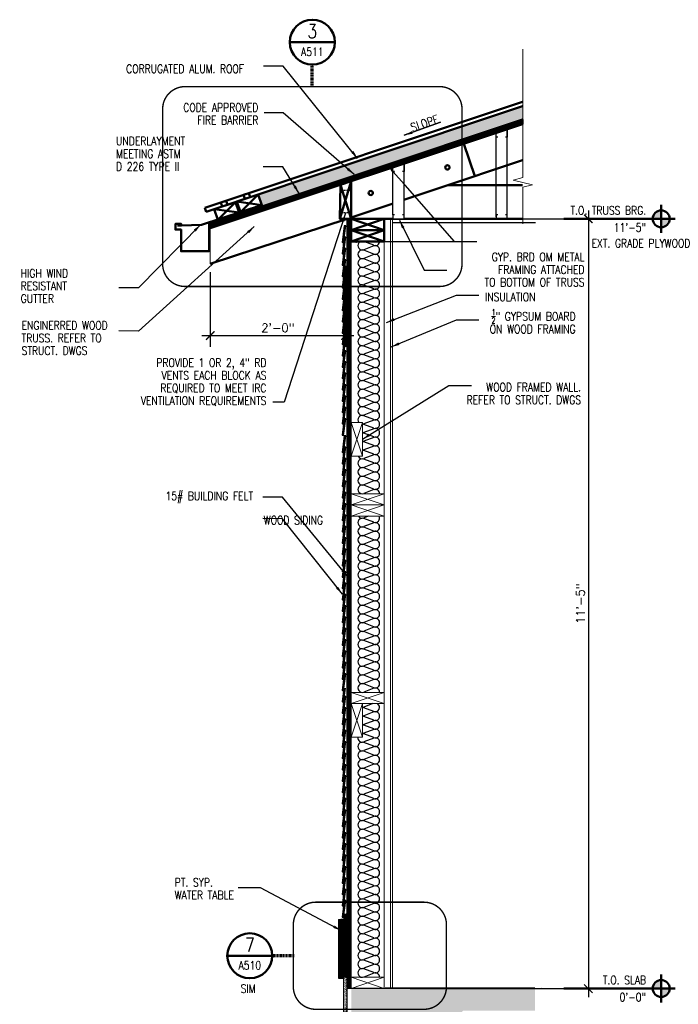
# Model space of a CAD drawing. Header units: inches. Extents: x -3803 to 30720, y -3756 to 4522.
# Tile 47 of 52: x 29693 to 29810, y 3643 to 3819. Entities that reach past the tile are written whole.
import ezdxf
from ezdxf.enums import TextEntityAlignment as Align

# ---------------------------------------------------------------- set-up
doc = ezdxf.new("R2010")
doc.units = ezdxf.units.IN
doc.header["$LTSCALE"] = 0.011
doc.header["$MEASUREMENT"] = 0
doc.header["$PDMODE"] = 1
doc.linetypes.add('HIDDEN2', pattern=[0.1875, 0.125, -0.0625])
doc.layers.get('0').update_dxf_attribs({"linetype": 'CONTINUOUS'})
doc.layers.get('Defpoints').update_dxf_attribs({"linetype": 'CONTINUOUS'})
for name, color, linetype in [('A-elev-8', 8, 'CONTINUOUS'), ('Fasteners', 9, 'CONTINUOUS'), ('Flashing', 5, 'CONTINUOUS'), ('Hatch', 254, 'CONTINUOUS')]:
    doc.layers.add(name, color=color, linetype=linetype)
for name, color, linetype, lineweight in [('A-STAIRS', 3, 'CONTINUOUS', 0), ('DIM', 4, 'CONTINUOUS', 13), ('G-DIM', 9, 'CONTINUOUS', 18), ('G-HATCH', 8, 'CONTINUOUS', 25), ('G-NOTE', 134, 'CONTINUOUS', 18), ('G-PEN0', 174, 'CONTINUOUS', 13), ('G-PEN1', 214, 'CONTINUOUS', 18), ('G-PEN2', 8, 'CONTINUOUS', 25), ('G-PEN3', 2, 'CONTINUOUS', 35), ('G-PEN4', 4, 'CONTINUOUS', 50), ('G-PEN5', 3, 'CONTINUOUS', 70), ('G-REF', 144, 'CONTINUOUS', 50), ('Panels', 6, 'CONTINUOUS', 50)]:
    doc.layers.add(name, color=color, linetype=linetype, lineweight=lineweight)
doc.styles.add('ROMANS', font='romans.shx')
doc.styles.add('ROMANS_SML_012', font='ROMANS.shx', dxfattribs={"width": 0.8, "height": 1.125})
doc.dimstyles.new('DIM_016', dxfattribs={"dimscale": 16, "dimtxt": 0.09375, "dimasz": 0.09375, "dimexe": 0.125, "dimexo": 0.09375, "dimgap": 0.03125, "dimtad": 1, "dimdec": 6, "dimrnd": 0.25, "dimzin": 15, "dimdsep": 46, "dimlunit": 4, "dimtxsty": 'ROMANS', "dimblk1": 'ARCHTICK', "dimblk2": 'ARCHTICK', "dimsah": 1, "dimcen": 0.0625, "dimdle": 0.09375, "dimclrd": 256, "dimclre": 256, "dimclrt": 134, "dimadec": 0, "dimazin": 0, "dimtfac": 1, "dimtdec": 6, "dimtix": 1, "dimtmove": 1, "dimatfit": 3, "dimfxl": 1, "dimtvp": 1.2, "dimfrac": 2, "dimtolj": 1, "dimtzin": 15, "dimarcsym": 0})

# ---------------------------------------------------------------- blocks, each defined once
blk = doc.blocks.new('WOOD ROOF SECTION CUT 1')
at = {"layer": 'A-STAIRS', "ltscale": 10, "true_color": 0xc7c8ca}
h = blk.add_hatch(dxfattribs=at)
h.set_pattern_fill('ANSI31', color=9)
h.set_pattern_definition([(45, (-29769.1231, -3788.30889), (-0.08838834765, 0.08838834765), [])])
h.paths.add_polyline_path([(27.59, 16.87), (27.59, 17.67), (-28.03, -0.87), (-28.02, -1.66)])
at = {"layer": 'Hatch', "ltscale": 10, "true_color": 0xc7c8ca}
h = blk.add_hatch(dxfattribs=at)
h.set_pattern_fill('AR-SAND', color=9, scale=0.5)
h.paths.add_polyline_path([(-19.49, 4.35), (27.59, 20.04), (27.59, 17.88), (-18.85, 2.45)])
at = {"color": 3, "ltscale": 10}
for p, q in [((-28.03, -0.87), (27.59, 17.67)), ((-2.63, 6.8), (27.59, 16.87))]:
    blk.add_line(p, q, dxfattribs=at)
at = {"layer": 'DIM', "ltscale": 10}
blk.add_line((-28.03, -8), (-28.03, -1.66), dxfattribs=at)
at = {"layer": 'Fasteners', "const_width": 0.04}
for points in [[(-33.3, -0.77), (-33.48, -0.77), (-33.66, -0.77)], [(-33.3, -1.27), (-33.66, -1.27)], [(-33.48, -1.27), (-33.48, -0.77)]]:
    blk.add_lwpolyline(points, dxfattribs=at)
at = {"layer": 'G-PEN3', "const_width": 0.0239}
for points in [[(-22.11, 1.31), (27.59, 17.88)], [(-28.21, -0.82), (-0.04, 8.58)]]:
    blk.add_lwpolyline(points, dxfattribs=at)
at = {"layer": 'G-PEN4', "ltscale": 10}
for p, q in [((19.07, 7.6), (17.14, 13.39)), ((-2.95, 0.27), (27.59, 10.47)), ((-2.95, 6.7), (-4.95, 0.03)), ((-2.95, 0.03), (-4.84, 6.07)), ((27.59, 6.03), (14.31, 6.03)), ((-19.49, 4.35), (-22.65, 1.18)), ((-23.52, 3), (-26.68, -0.16)), ((-23.28, 3.08), (-18.85, 2.45)), ((-28.03, -8), (-3.64, 0.03)), ((-27.31, 1.74), (-22.89, 1.12)), ((2.95, 0), (-2.95, -2)), ((-2.95, 0), (2.95, -2)), ((2.95, 0.03), (27.59, 0.03)), ((2.95, -2), (-2.95, -4)), ((-2.95, -2), (2.95, -4))]:
    blk.add_line(p, q, dxfattribs=at)
for points in [[(27.59, 16.87), (27.59, 17.67), (-28.03, -0.87), (-28.02, -1.66), (27.59, 16.87)], [(-23.28, 3.08), (-19.49, 4.35), (-18.85, 2.45)]]:
    blk.add_lwpolyline(points, dxfattribs=at)
at = {"layer": 'G-PEN4', "ltscale": 10, "flags": 128}
blk.add_lwpolyline([(-2.95, 0.03), (-2.95, 6.7), (-4.85, 6.06), (-4.95, 0.03)], close=True, dxfattribs=at)
at = {"layer": 'G-PEN4', "ltscale": 10}
for points in [[(-23.28, 3.08), (-19.49, 4.35), (-18.85, 2.45), (-22.65, 1.18)], [(-22.1, 4.27), (-21.15, 4.58), (-20.91, 3.87), (-21.86, 3.56)], [(-27.31, 1.74), (-23.52, 3), (-22.89, 1.1), (-26.68, -0.16)], [(-26.13, 2.92), (-25.18, 3.24), (-24.94, 2.53), (-25.89, 2.21)], [(-2.95, 0), (2.95, 0), (2.95, -2), (-2.95, -2)], [(-2.95, -2), (2.95, -2), (2.95, -4), (-2.95, -4)]]:
    blk.add_lwpolyline(points, close=True, dxfattribs=at)
for centre in [(14.2, 9.16), (0.55, 4.61)]:
    blk.add_circle(centre, 0.375, dxfattribs=at)
at = {"layer": 'Panels'}
for p, q in [((27.59, 20.83), (-28.97, 1.97)), ((27.59, 20.04), (-28.74, 1.26)), ((-28.74, 1.26), (-28.97, 1.97))]:
    blk.add_line(p, q, dxfattribs=at)
for points in [[(-18.92, 2.44), (-29.56, -1.08), (-33.14, -1.16), (-33.85, -1.16)], [(-33.21, -1.9), (-33.21, -5.75), (-28.21, -5.75), (-28.21, -0.82), (-28.21, -0.82)]]:
    blk.add_lwpolyline(points, dxfattribs=at)
blk.add_lwpolyline([(-33.83, -1.02), (-33.21, -1.02, 0.86034), (-33.21, -0.9), (-34.21, -0.9), (-34.21, -1.9), (-33.21, -1.9), (-33.21, -2.71)], format="xyb", dxfattribs=at)
blk = doc.blocks.new('2_12_ins')
for p, q in [((-0.68, 2.53), (-1.82, 2.97)), ((-0.68, 2.47), (-1.82, 2.03)), ((-0.68, 1.53), (-1.82, 1.97)), ((-0.68, 1.53), (-1.82, 1.97)), ((-0.68, 1.47), (-1.82, 1.03)), ((-0.68, 1.47), (-1.82, 1.03)), ((-0.68, 0.53), (-1.82, 0.97)), ((-0.68, 0.47), (-1.82, 0.03))]:
    blk.add_line(p, q)
for centre, start, end in [((-2, 2.5), 69.2039, 290.7961), ((-0.5, 3), 249.2039, 359.9933), ((-0.5, 2), 250.4045, 110.7961), ((-2, 1.5), 69.2039, 290.7961), ((-2, 1.5), 69.2039, 290.7961), ((-0.5, 1), 249.2039, 109.5955), ((-2, 0.5), 69.2039, 290.7961), ((-0.5, 0), 0.0067, 110.7961)]:
    blk.add_arc(centre, 0.5, start, end)
blk = doc.blocks.new('BEUILDING SECTIONS 1-3')
at = {"layer": 'A-STAIRS', "ltscale": 10, "true_color": 0xc7c8ca}
h = blk.add_hatch(dxfattribs=at)
h.set_pattern_fill('ANSI31', color=9)
h.set_pattern_definition([(45, (-29616.1129, -3646.33529), (-0.08838834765, 0.08838834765), [])])
h.paths.add_polyline_path([(135.21, -0.03), (135.96, -0.03), (135.96, 137.03), (135.21, 137.03)])
at = {"layer": 'G-PEN0', "true_color": 0xc7c8ca}
blk.add_hatch(color=9, dxfattribs=at).paths.add_polyline_path([(168.67, 0), (168.67, -4), (155.87, -4), (147.99, -12), (135.99, -12), (135.99, 0)])
at = {"layer": 'Hatch', "ltscale": 10, "true_color": 0xc7c8ca}
h = blk.add_hatch(dxfattribs=at)
h.set_pattern_fill('ANSI31', color=9)
h.set_pattern_definition([(45, (-29723.80478, -3644.58529), (-0.08838834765, 0.08838834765), [])])
edge = h.paths.add_edge_path()
edge.add_line((134.59, 1.75), (133.71, 1.75))
edge.add_line((133.71, 1.75), (133.71, 12.24))
edge.add_line((133.71, 12.24), (134.67, 12.35))
edge.add_line((134.67, 12.35), (134.79, 13.21))
edge.add_line((134.79, 13.21), (135.21, 13.25))
edge.add_line((135.21, 13.25), (135.21, 2))
edge.add_line((135.21, 2), (134.59, 2))
h = blk.add_hatch(dxfattribs=at)
h.set_pattern_fill('AR-SAND', color=9, scale=0.1)
h.set_pattern_definition([(37.5, (-29723.7598, -3644.58529), (-0.0062993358, 0.1926823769), [0, -0.152, 0, -0.17, 0, -0.1625]), (7.5, (-29723.7598, -3644.5853), (0.1769776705, 0.2822146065), [0, -0.082, 0, -0.137, 0, -0.0525]), (327.5, (-29723.8828, -3644.5853), (0.3114141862, 0.0005659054), [0, -0.05, 0, -0.18, 0, -0.235]), (317.5, (-29723.8828, -3644.5853), (0.3006126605, 0.0877675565), [0, -0.025, 0, -0.118, 0, -0.135])])
h.paths.add_polyline_path([(134.63, 2), (135.25, 2), (135.25, -4.25), (134.63, -4.25)])
at = {"color": 3, "ltscale": 10}
blk.add_line((135.99, 137), (136, 137), dxfattribs=at)
blk.add_line((139.98, 95.09), (138.2, 95.76))
at = {"color": 5, "ltscale": 10}
for p, q in [((135.21, -0.03), (169.93, 0)), ((135.21, 0), (135.21, -12)), ((168.67, 0), (141.99, 0))]:
    blk.add_line(p, q, dxfattribs=at)
at = {"layer": 'DIM', "ltscale": 10}
for p, q in [((135.21, 137.03), (135.21, -0.03)), ((143.35, 137), (141.85, 137)), ((142.98, 137), (142.98, 0)), ((143.35, 137), (143.35, 0)), ((135.96, 100.75), (137.96, 94.75)), ((137.96, 100.75), (135.97, 94.75)), ((141.86, 88.06), (135.96, 86.06)), ((135.96, 88.06), (141.86, 86.06)), ((141.86, 86.06), (135.96, 84.06)), ((135.96, 86.06), (141.86, 84.06)), ((141.85, 52.7), (135.96, 50.7)), ((135.96, 52.7), (141.85, 50.7)), ((135.96, 50.7), (137.96, 44.7)), ((137.96, 50.7), (135.97, 44.7)), ((134.67, 12.35), (133.71, 12.24)), ((134.67, 12.35), (134.79, 13.21)), ((135.21, 13.25), (134.79, 13.21)), ((133.71, 12.24), (133.71, 1.75)), ((141.85, 1.97), (135.96, -0.03)), ((135.96, 1.97), (141.85, -0.03))]:
    blk.add_line(p, q, dxfattribs=at)
for points in [[(141.85, 0), (135.96, 0), (135.96, 133), (141.86, 132.99)], [(135.96, 100.75), (137.96, 100.75), (137.96, 94.75), (135.97, 94.75)], [(135.96, 88.06), (141.86, 88.06), (141.86, 86.06), (135.96, 86.06)], [(135.96, 86.06), (141.86, 86.06), (141.86, 84.06), (135.96, 84.06)], [(135.96, 52.7), (141.85, 52.7), (141.85, 50.7), (135.96, 50.7)], [(135.96, 50.7), (137.96, 50.7), (137.96, 44.7), (135.97, 44.7)], [(134.63, 2), (135.25, 2), (135.25, -4.25), (134.63, -4.25)], [(135.96, 1.97), (141.85, 1.97), (141.85, -0.03), (135.96, -0.03)]]:
    blk.add_lwpolyline(points, close=True, dxfattribs=at)
blk.add_lwpolyline([(133.75, 2), (133.75, 1.75), (134.63, 1.75), (134.63, 2)], dxfattribs=at)
at = {"layer": 'Flashing', "const_width": 0.0239}
blk.add_lwpolyline([(135.05, 136.97), (135.05, 13.23)], dxfattribs=at)
at = {"layer": 'G-HATCH'}
for p, q in [((139.98, 132.29), (138.2, 132.96)), ((139.98, 132.29), (138.2, 132.96)), ((139.98, 132.19), (138.2, 131.51)), ((139.98, 132.19), (138.2, 131.51)), ((139.98, 130.74), (138.2, 131.41)), ((139.98, 130.64), (138.2, 129.96)), ((139.98, 101.29), (138.2, 101.96)), ((139.98, 101.19), (138.2, 100.51)), ((139.98, 99.74), (138.2, 100.41)), ((139.98, 99.74), (138.2, 100.41)), ((139.98, 99.64), (138.2, 98.96)), ((139.98, 99.64), (138.2, 98.96)), ((139.98, 98.19), (138.2, 98.86)), ((139.98, 98.09), (138.2, 97.41)), ((139.98, 96.64), (138.2, 97.31)), ((139.98, 96.54), (138.2, 95.86)), ((139.98, 95.09), (138.2, 95.76)), ((139.98, 94.99), (138.2, 94.31)), ((139.98, 94.99), (138.2, 94.31)), ((139.98, 93.54), (138.2, 94.21)), ((139.98, 93.44), (138.2, 92.76)), ((139.03, 84.06), (138.2, 83.75)), ((139.98, 82.97), (138.2, 83.65)), ((139.98, 82.97), (138.2, 83.65)), ((139.98, 82.87), (138.2, 82.2)), ((139.98, 82.87), (138.2, 82.2)), ((139.98, 81.42), (138.2, 82.1)), ((139.98, 81.32), (138.2, 80.65)), ((139.84, 50.7), (138.2, 50.07)), ((139.98, 49.3), (138.2, 49.97)), ((139.98, 49.3), (138.2, 49.97)), ((139.98, 49.2), (138.2, 48.52)), ((139.98, 49.2), (138.2, 48.52)), ((139.98, 47.75), (138.2, 48.42)), ((139.98, 47.65), (138.2, 46.97)), ((139.98, 46.2), (138.2, 46.87)), ((139.98, 46.1), (138.2, 45.42)), ((139.98, 44.65), (138.2, 45.32)), ((139.98, 44.65), (138.2, 45.32)), ((139.98, 44.55), (138.2, 43.87)), ((139.98, 44.55), (138.2, 43.87)), ((139.98, 43.1), (138.2, 43.77)), ((139.98, 43), (138.2, 42.32))]:
    blk.add_line(p, q, dxfattribs=at)
for centre, start, end in [((137.93, 132.24), 69.2039, 290.7961), ((137.93, 132.24), 69.2039, 290.7961), ((140.25, 131.46), 249.2039, 109.5955), ((140.25, 133.01), 250.4045, 359.2772), ((137.93, 130.69), 69.2039, 290.7961), ((140.25, 129.91), 0.0067, 110.7961), ((137.93, 101.24), 69.2039, 218.8528), ((140.25, 102.01), 249.2039, 359.9933), ((137.93, 101.24), 272.0806, 290.7961), ((137.93, 99.69), 69.2039, 87.9194), ((137.93, 99.69), 69.2039, 87.9194), ((140.25, 100.46), 250.4045, 110.7961), ((137.93, 99.69), 272.1204, 290.7961), ((137.93, 99.69), 272.1204, 290.7961), ((137.93, 98.14), 69.2039, 87.8796), ((140.25, 98.91), 249.2039, 109.5955), ((137.93, 98.14), 272.1602, 290.7961), ((137.93, 96.59), 69.2039, 87.8398), ((140.25, 97.36), 0.0067, 110.7961), ((140.25, 97.36), 249.2039, 359.9933), ((140.25, 95.81), 250.4045, 110.7961), ((137.93, 95.04), 201.671, 290.7961), ((137.93, 95.04), 201.671, 290.7961), ((137.93, 96.59), 272.2, 290.7961), ((137.93, 95.04), 69.2039, 87.8), ((137.93, 95.04), 69.2039, 87.8), ((140.25, 94.26), 249.2039, 109.5955), ((137.93, 93.49), 69.2039, 290.7961), ((140.25, 92.71), 0.0067, 110.7961), ((137.93, 82.92), 69.2039, 290.7961), ((137.93, 82.92), 69.2039, 290.7961), ((137.93, 84.47), 212.0087, 290.7961), ((140.25, 82.15), 249.2039, 109.5955), ((140.25, 83.7), 250.4045, 28.0327), ((137.93, 81.37), 69.2039, 290.7961), ((140.25, 80.6), 0.0067, 110.7961), ((137.93, 50.8), 272.0904, 290.7961), ((137.93, 49.25), 69.2039, 87.9096), ((137.93, 49.25), 69.2039, 87.9096), ((140.25, 48.47), 249.2039, 109.5955), ((140.25, 50.02), 250.4045, 60.2308), ((137.93, 49.25), 272.1302, 290.7961), ((137.93, 49.25), 272.1302, 290.7961), ((137.93, 47.7), 69.2039, 87.8698), ((140.25, 46.92), 0.0067, 110.7961), ((137.93, 47.7), 272.17, 290.7961), ((137.93, 46.15), 69.2039, 87.8299), ((140.25, 46.92), 249.2039, 359.9933), ((140.25, 45.37), 250.4045, 110.7961), ((137.93, 44.6), 172.7515, 290.7961), ((137.93, 44.6), 172.7515, 290.7961), ((137.93, 46.15), 272.2098, 290.7961), ((137.93, 44.6), 69.2039, 87.7901), ((137.93, 44.6), 69.2039, 87.7901), ((140.25, 43.82), 249.2039, 109.5955), ((137.93, 43.05), 69.2039, 290.7961), ((140.25, 42.27), 0.0067, 110.7961)]:
    blk.add_arc(centre, 0.775, start, end, dxfattribs=at)
at = {"layer": 'G-PEN2'}
for p, q in [((143.35, 137), (167.24, 137)), ((134.59, 100.46), (134.34, 100.5)), ((134.59, 55.01), (134.34, 55.04))]:
    blk.add_line(p, q, dxfattribs=at)
for points in [[(134.74, 135.75), (134.34, 132.79), (134.59, 132.76), (134.99, 135.74)], [(134.74, 133.74), (134.34, 130.77), (134.59, 130.74), (134.99, 133.72)], [(134.74, 131.72), (134.34, 128.75), (134.59, 128.72), (134.99, 131.7)], [(134.74, 129.7), (134.34, 126.73), (134.59, 126.7), (134.99, 129.68)], [(134.74, 127.68), (134.34, 124.72), (134.59, 124.68), (134.99, 127.66)], [(134.74, 125.66), (134.34, 122.7), (134.59, 122.66), (134.99, 125.64)], [(134.74, 123.64), (134.34, 120.68), (134.59, 120.65), (134.99, 123.63)], [(134.74, 121.63), (134.34, 118.66), (134.59, 118.63), (134.99, 121.61)], [(134.74, 119.61), (134.34, 116.64), (134.59, 116.61), (134.99, 119.59)], [(134.74, 117.59), (134.34, 114.62), (134.59, 114.59), (134.99, 117.57)], [(134.74, 115.57), (134.34, 112.61), (134.59, 112.57), (134.99, 115.55)], [(134.74, 113.55), (134.34, 110.59), (134.59, 110.55), (134.99, 113.53)], [(134.74, 111.53), (134.34, 108.57), (134.59, 108.54), (134.99, 111.52)], [(134.74, 109.52), (134.34, 106.55), (134.59, 106.52), (134.99, 109.5)], [(134.74, 107.5), (134.34, 104.53), (134.59, 104.5), (134.99, 107.48)], [(134.74, 105.48), (134.34, 102.51), (134.59, 102.48), (134.99, 105.46)], [(134.74, 103.46), (134.34, 100.5), (134.59, 100.46), (134.99, 103.44)], [(134.74, 101.44), (134.34, 98.48), (134.59, 98.44), (134.99, 101.42)], [(134.74, 98.37), (134.34, 95.41), (134.59, 95.38), (134.99, 98.36)], [(134.74, 96.36), (134.34, 93.39), (134.59, 93.36), (134.99, 96.34)], [(134.74, 94.34), (134.34, 91.37), (134.59, 91.34), (134.99, 94.32)], [(134.74, 92.32), (134.34, 89.35), (134.59, 89.32), (134.99, 92.3)], [(134.74, 90.3), (134.34, 87.34), (134.59, 87.3), (134.99, 90.28)], [(134.74, 88.28), (134.34, 85.32), (134.59, 85.28), (134.99, 88.26)], [(134.74, 86.26), (134.34, 83.3), (134.59, 83.27), (134.99, 86.25)], [(134.74, 84.25), (134.34, 81.28), (134.59, 81.25), (134.99, 84.23)], [(134.74, 82.23), (134.34, 79.26), (134.59, 79.23), (134.99, 82.21)], [(134.74, 80.21), (134.34, 77.24), (134.59, 77.21), (134.99, 80.19)], [(134.74, 78.19), (134.34, 75.23), (134.59, 75.19), (134.99, 78.17)], [(134.74, 76.17), (134.34, 73.21), (134.59, 73.17), (134.99, 76.15)], [(134.74, 74.15), (134.34, 71.19), (134.59, 71.16), (134.99, 74.14)], [(134.74, 72.14), (134.34, 69.17), (134.59, 69.14), (134.99, 72.12)], [(134.74, 70.12), (134.34, 67.15), (134.59, 67.12), (134.99, 70.1)], [(134.74, 68.1), (134.34, 65.13), (134.59, 65.1), (134.99, 68.08)], [(134.74, 66.08), (134.34, 63.12), (134.59, 63.08), (134.99, 66.06)], [(134.74, 64.06), (134.34, 61.1), (134.59, 61.06), (134.99, 64.04)], [(134.74, 62.04), (134.34, 59.08), (134.59, 59.05), (134.99, 62.03)], [(134.74, 60.03), (134.34, 57.06), (134.59, 57.03), (134.99, 60.01)], [(134.74, 58.01), (134.34, 55.04), (134.59, 55.01), (134.99, 57.99)], [(134.74, 55.99), (134.34, 53.02), (134.59, 52.99), (134.99, 55.97)], [(134.74, 51.95), (134.34, 48.99), (134.59, 48.95), (134.99, 51.93)], [(134.74, 49.93), (134.34, 46.97), (134.59, 46.94), (134.99, 49.92)], [(134.74, 47.92), (134.34, 44.95), (134.59, 44.92), (134.99, 47.9)], [(134.74, 45.9), (134.34, 42.93), (134.59, 42.9), (134.99, 45.88)], [(134.74, 43.88), (134.34, 40.91), (134.59, 40.88), (134.99, 43.86)], [(134.74, 41.86), (134.34, 38.9), (134.59, 38.86), (134.99, 41.84)], [(134.74, 39.84), (134.34, 36.88), (134.59, 36.84), (134.99, 39.82)], [(134.74, 37.82), (134.34, 34.86), (134.59, 34.83), (134.99, 37.81)], [(134.74, 35.81), (134.34, 32.84), (134.59, 32.81), (134.99, 35.79)], [(134.74, 33.79), (134.34, 30.82), (134.59, 30.79), (134.99, 33.77)], [(134.74, 31.77), (134.34, 28.81), (134.59, 28.77), (134.99, 31.75)], [(134.74, 29.75), (134.34, 26.79), (134.59, 26.75), (134.99, 29.73)], [(134.74, 27.73), (134.34, 24.77), (134.59, 24.73), (134.99, 27.71)], [(134.74, 25.71), (134.34, 22.75), (134.59, 22.72), (134.99, 25.7)], [(134.74, 23.7), (134.34, 20.73), (134.59, 20.7), (134.99, 23.68)], [(134.74, 21.68), (134.34, 18.71), (134.59, 18.68), (134.99, 21.66)], [(134.74, 19.66), (134.34, 16.7), (134.59, 16.66), (134.99, 19.64)], [(134.74, 17.64), (134.34, 14.68), (134.59, 14.64), (134.99, 17.62)], [(134.74, 15.62), (134.34, 12.66), (134.59, 12.62), (134.99, 15.61)]]:
    blk.add_lwpolyline(points, close=True, dxfattribs=at)
blk.add_lwpolyline([(134.68, 53.46), (134.34, 51.01), (134.59, 50.97), (134.93, 53.46)], dxfattribs=at)
blk.add_blockref('WOOD ROOF SECTION CUT 1', (138.9, 137))
at = {"layer": 'G-HATCH', "xscale": 1.550123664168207, "yscale": 1.550123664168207, "zscale": 1.550123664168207}
for p in [(141.03, 125.26), (141.03, 120.61), (141.03, 115.96), (141.03, 111.31), (141.03, 106.66), (141.03, 102.01), (141.03, 88.06), (141.03, 75.95), (141.03, 71.3), (141.03, 66.65), (141.03, 62), (141.03, 57.35), (141.03, 52.7), (141.03, 39.17), (141.03, 34.52), (141.03, 29.87), (141.03, 25.22), (141.03, 20.57), (141.03, 15.92), (141.03, 11.27), (141.03, 6.62), (141.03, 1.97)]:
    blk.add_blockref('2_12_ins', p, dxfattribs=at)
blk = doc.blocks.new('_ArchTick')
at = {"color": 0, "linetype": 'ByBlock', "const_width": 0.15}
blk.add_lwpolyline([(-0.5, -0.5), (0.5, 0.5)], dxfattribs=at)
blk = doc.blocks.new('*D45')
at = {"layer": 'Defpoints', "color": 0, "transparency": 16777216}
for p in [(29779.13, 3783.34), (29761.08, 3646.28), (29794.3, 3646.28)]:
    blk.add_point(p, dxfattribs=at)
at = {"layer": 'G-DIM', "lineweight": -2, "transparency": 16777216}
for p, q in [((29780.63, 3783.34), (29796.3, 3783.34)), ((29794.3, 3784.84), (29794.3, 3644.78)), ((29762.58, 3646.28), (29796.3, 3646.28))]:
    blk.add_line(p, q, dxfattribs=at)
at = {"layer": 'G-DIM', "lineweight": -2, "transparency": 16777216, "xscale": 1.5, "yscale": 1.5, "zscale": 1.5}
for p, rotation in [((29794.3, 3783.34), 90), ((29794.3, 3646.28), 270)]:
    blk.add_blockref('_ArchTick', p, dxfattribs=dict(at, rotation=rotation))
at = {"layer": 'G-DIM', "color": 134, "transparency": 16777216, "insert": (29792.9, 3714.81), "char_height": 1.5, "attachment_point": 5, "rotation": 90, "style": 'ROMANS'}
blk.add_mtext('\\A1;11\'-5"', dxfattribs=at)
blk = doc.blocks.new('DET-REF')
blk.add_line((0.25, 0), (-0.25, 0))
blk.add_circle((0, 0), 0.25)
at = {"style": 'ROMANS', "width": 0.8}
blk.add_attdef('A', text='', height=0.156, dxfattribs=at).set_placement((-0.001, 0.045), align=Align.CENTER)
at = {"color": 134, "style": 'ROMANS', "width": 0.8}
blk.add_attdef('AXXX', text='', height=0.0938, dxfattribs=at).set_placement((0, -0.154), align=Align.CENTER)
blk = doc.blocks.new('*D46')
at = {"layer": 'Defpoints', "color": 0, "transparency": 16777216}
for p in [(29751.06, 3776.46), (29726.99, 3775.33), (29751.06, 3762.55)]:
    blk.add_point(p, dxfattribs=at)
at = {"layer": 'G-DIM', "lineweight": -2, "transparency": 16777216}
for p, q in [((29751.06, 3774.96), (29751.06, 3760.55)), ((29726.99, 3773.83), (29726.99, 3760.55)), ((29725.49, 3762.55), (29752.56, 3762.55))]:
    blk.add_line(p, q, dxfattribs=at)
at = {"layer": 'G-DIM', "lineweight": -2, "transparency": 16777216, "xscale": 1.5, "yscale": 1.5, "zscale": 1.5, "rotation": 180}
blk.add_blockref('_ArchTick', (29726.99, 3762.55), dxfattribs=at)
at = {"layer": 'G-DIM', "lineweight": -2, "transparency": 16777216, "xscale": 1.5, "yscale": 1.5, "zscale": 1.5}
blk.add_blockref('_ArchTick', (29751.06, 3762.55), dxfattribs=at)
at = {"layer": 'G-DIM', "color": 134, "transparency": 16777216, "insert": (29739.03, 3763.94), "char_height": 1.5, "attachment_point": 5, "style": 'ROMANS'}
blk.add_mtext('\\A1;2\'-0"', dxfattribs=at)
blk = doc.blocks.new('FLR-REF2')
h = blk.add_hatch(color=256)
h.paths.add_polyline_path([(0, 0.094, 0.414214), (-0.094, 0), (0, 0)])
h.paths.add_polyline_path([(0.094, 0), (0, 0), (0, -0.094, 0.414214)])
for p, q in [((0, 0.156), (0, -0.156)), ((0.156, 0), (-1.083, 0)), ((0, 0), (0, 0))]:
    blk.add_line(p, q)
blk.add_circle((0, 0), 0.0938)
at = {"color": 134, "style": 'ROMANS', "width": 0.8}
for p in [(-0.168, 0.047), (-0.168, -0.143)]:
    blk.add_attdef('XX', text='', height=0.0938, dxfattribs=at).set_placement(p, align=Align.RIGHT)

msp = doc.modelspace()

# ---------------------------------------------------------------- hatches: boundary and pattern name
at = {"layer": 'G-REF'}
h = msp.add_hatch(dxfattribs=at)
h.set_pattern_fill('LINE', color=256, scale=66)
h.set_pattern_definition([(0, (-189.531, 0), (0, 8.25), [])])
h.paths.add_polyline_path([(29724.909711, 3705.5843685), (29722.7987505, 3705.5843685), (29722.7987505, 3710.1698693), (29724.909711, 3710.1698693)])

# ---------------------------------------------------------------- linework, layer by layer
at = {"color": 2, "ltscale": 10}
for p, q in [((29779.8616101, 3784.0418057), (29779.8616101, 3799.2976108)), ((29777.8616101, 3783.6958909), (29777.8616101, 3798.6309442))]:
    msp.add_line(p, q, dxfattribs=at)
at = {"ltscale": 10}
for points in [[(29778.1564992, 3797.9060725), (29777.8616101, 3797.9060725), (29777.8616101, 3798.6309442), (29779.8616101, 3799.2976108), (29779.8616101, 3797.9060725), (29779.566721, 3797.9060725)], [(29778.1564992, 3784.0583268), (29777.8616101, 3784.0583268), (29777.8616101, 3783.3334551), (29779.8616101, 3783.3334551), (29779.8616101, 3784.0583268), (29779.566721, 3784.0583268)]]:
    msp.add_lwpolyline(points, dxfattribs=at)
at = {"layer": 'A-elev-8', "linetype": 'HIDDEN2', "ltscale": 10}
for p, q in [((29752.0699413, 3788.3825949), (29750.1536264, 3788.3825949)), ((29752.0699413, 3784.3825949), (29750.0869279, 3784.383151))]:
    msp.add_line(p, q, dxfattribs=at)
at = {"layer": 'G-NOTE'}
for p, q in [((29782.6296188, 3790.676639), (29782.6301626, 3813.5327245)), ((29780.9316013, 3790.2532757), (29782.6296188, 3790.676639)), ((29784.3301979, 3789.4059104), (29780.9316013, 3790.2532757)), ((29782.6317216, 3782.477404), (29782.6321804, 3788.9825471)), ((29782.6321804, 3788.9825471), (29784.3301979, 3789.4059104))]:
    msp.add_line(p, q, dxfattribs=at)
at = {"layer": 'G-PEN0'}
for p in [(29742.7968684, 3753.9597013), (29746.6720653, 3753.9597013), (29742.7968684, 3745.9598982), (29746.6720653, 3745.9598982), (29742.7968684, 3737.9541895), (29746.6720653, 3737.9541895), (29742.7968684, 3729.9602919), (29742.7968684, 3729.9602919), (29746.6720653, 3729.9602919), (29746.6720653, 3729.9602919), (29742.7968684, 3726.3569454), (29746.6720653, 3726.3569454), (29742.7968684, 3718.3571423), (29742.7968684, 3718.3571423), (29742.7968684, 3718.3571423), (29746.6720653, 3718.3571423), (29746.6720653, 3718.3571423), (29746.6720653, 3718.3571423), (29742.7968684, 3710.3514336), (29746.6720653, 3710.3514336), (29742.7968684, 3702.3516304), (29742.7968684, 3702.3516304), (29742.7968684, 3702.3516304), (29746.6720653, 3702.3516304), (29746.6720653, 3702.3516304), (29746.6720653, 3702.3516304), (29742.7968684, 3694.3459218), (29746.6720653, 3694.3459218), (29742.7968684, 3686.3461186), (29742.7968684, 3686.3461186), (29742.7968684, 3686.3461186), (29746.6720653, 3686.3461186), (29746.6720653, 3686.3461186), (29746.6720653, 3686.3461186), (29742.7968684, 3678.34041), (29746.6720653, 3678.34041), (29742.7968684, 3670.3406068), (29742.7968684, 3670.3406068), (29742.7968684, 3670.3406068), (29746.6720653, 3670.3406068), (29746.6720653, 3670.3406068), (29746.6720653, 3670.3406068), (29742.7968684, 3662.3348982), (29746.6720653, 3662.3348982), (29742.7968684, 3654.335095), (29746.6720653, 3654.335095), (29742.7968684, 3646.3293863), (29746.6720653, 3646.3293863)]:
    msp.add_point(p, dxfattribs=at)
at = {"layer": 'G-PEN1', "linetype": 'Continuous'}
for p in [(29748.7968684, 3753.9597013), (29748.7968684, 3745.9598982), (29748.7968684, 3737.9541895), (29748.7968684, 3729.9602919), (29748.7968684, 3729.9602919), (29748.7968684, 3726.3569454), (29748.7968684, 3718.3571423), (29748.7968684, 3718.3571423), (29748.7968684, 3718.3571423), (29748.7968684, 3710.3514336), (29748.7968684, 3702.3516304), (29748.7968684, 3702.3516304), (29748.7968684, 3702.3516304), (29748.7968684, 3694.3459218), (29748.7968684, 3686.3461186), (29748.7968684, 3686.3461186), (29748.7968684, 3686.3461186), (29748.7968684, 3678.34041), (29748.7968684, 3670.3406068), (29748.7968684, 3670.3406068), (29748.7968684, 3670.3406068), (29748.7968684, 3662.3348982), (29748.7968684, 3654.335095), (29748.7968684, 3646.3293863)]:
    msp.add_point(p, dxfattribs=at)
at = {"layer": 'G-PEN5', "linetype": 'HIDDEN2'}
for points in [[(29745.167272, 3806.8904481), (29745.167272, 3810.7999697)], [(29741.9499059, 3652.1362784), (29738.0403843, 3652.1362784)]]:
    msp.add_lwpolyline(points, dxfattribs=at)
at = {"layer": 'G-PEN5', "linetype": 'HIDDEN2', "ltscale": 100, "const_width": 0.25}
for points in [[(29767.8093979, 3806.8904481), (29722.5251461, 3806.8904481, 0.4142135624), (29718.5251461, 3802.8904481), (29718.5251461, 3775.2940199, 0.4142135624), (29722.5251461, 3771.2940199), (29767.8093979, 3771.2940199, 0.4142135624), (29771.8093979, 3775.2940199), (29771.8093979, 3802.8904481, 0.4142135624)], [(29765.0405128, 3661.6734125), (29745.7857504, 3661.6734125, 0.4142135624), (29741.7857504, 3657.6734125), (29741.7857504, 3646.5991442, 0.4142135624), (29745.7857504, 3642.5991442), (29765.0405128, 3642.5991442, 0.4142135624), (29769.0405128, 3646.5991442), (29769.0405128, 3657.6734125, 0.4142135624)]]:
    msp.add_lwpolyline(points, format="xyb", close=True, dxfattribs=at)

# ---------------------------------------------------------------- block references
msp.add_blockref('BEUILDING SECTIONS 1-3', (29616.1129014, 3646.3352919))
at = {"layer": 'G-REF', "xscale": 16, "yscale": 16, "zscale": 16}
msp.add_blockref('DET-REF', (29745.167272, 3814.7999697), dxfattribs=at).add_auto_attribs({'A': '3', 'AXXX': 'A511'})
at = {"layer": 'G-REF'}
ref = msp.add_blockref('FLR-REF2', (29807.2673048, 3783.3352919), dxfattribs=dict(at, xscale=16, yscale=16, zscale=16))
ref.add_attrib('XX', 'T.O. TRUSS BRG.', dxfattribs={"layer": '0', "color": 134, "height": 1.5, "style": 'ROMANS', "width": 0.8}).set_placement((29804.5795588, 3784.0852919), align=Align.RIGHT)
ref.add_attrib('XX', '11\'-5"', dxfattribs={"layer": '0', "color": 134, "height": 1.5, "style": 'ROMANS', "width": 0.8}).set_placement((29804.5795588, 3781.0476548), align=Align.RIGHT)
ref = msp.add_blockref('DET-REF', (29734.0403843, 3652.1362784), dxfattribs=dict(at, xscale=-16, yscale=16, zscale=16))
ref.add_attrib('A', '7', dxfattribs={"layer": '0', "height": 2.5, "style": 'ROMANS', "width": 0.8}).set_placement((29734.0616304, 3652.8541646), align=Align.CENTER)
ref.add_attrib('AXXX', 'A510', dxfattribs={"layer": '0', "color": 134, "height": 1.5, "style": 'ROMANS', "width": 0.8}).set_placement((29734.0403843, 3649.6752327), align=Align.CENTER)
ref = msp.add_blockref('FLR-REF2', (29807.2676112, 3646.3027023), dxfattribs=dict(at, xscale=16, yscale=16, zscale=16))
ref.add_attrib('XX', 'T.O. SLAB', dxfattribs={"layer": '0', "color": 134, "height": 1.5, "style": 'ROMANS', "width": 0.8}).set_placement((29804.5798651, 3647.0527023), align=Align.RIGHT)
ref.add_attrib('XX', '0\'-0"', dxfattribs={"layer": '0', "color": 134, "height": 1.5, "style": 'ROMANS', "width": 0.8}).set_placement((29804.5798651, 3644.0150653), align=Align.RIGHT)

# ---------------------------------------------------------------- texts
at = {"layer": 'G-NOTE', "char_height": 1.5, "line_spacing_factor": 0.903611, "style": 'ROMANS_SML_012'}
for s, insert, attachment_point in [('\\A1;CORRUGATED ALUM. ROOF', (29712.0279404, 3810.0531512), 4), ('\\A1;\\pxql;UNDERLAYMENT\\PMEETING ASTM\\PD 226 TYPE II', (29722.5284755, 3794.9215593), 6), ('\\A1;\\pxqr;GYP. BRD OM METAL\\PFRAMING ATTACHED\\PTO BOTTOM OF TRUSS', (29793.611299, 3774.3062272), 6), ('\\A1;\\pxqr;EXT. GRADE PLYWOOD', (29794.8599493, 3778.9940811), 4), ('\\A1;\\pxql;HIGH WIND\\PRESISTANT\\PGUTTER', (29701.7032109, 3771.3904154), 6), ('\\A1;\\pxqr;INSULATION', (29784.888515, 3769.4405633), 6), ('\\A1;\\pxqr;{\\H0.7x;\\S1/2;}" GYPSUM BOARD\\PON WOOD FRAMING', (29792.0238631, 3765.0925691), 6), ('\\A1;\\pxqr;\\PWOOD FRAMED WALL. \\PREFER TO STRUCT. DWGS', (29792.9912096, 3753.3690277), 6), ('\\A1;15# BUILDING FELT', (29719.0443722, 3733.7459124), 4), ('\\A1;\\pxqr; WOOD SIDING', (29735.6987734, 3729.6846737), 4), ('\\A1;PT. SYP.\\PWATER TABLE', (29720.6806525, 3664.063624), 4), ('\\A1;SIM', (29732.4207631, 3646.2664028), 4)]:
    msp.add_mtext(s, dxfattribs=dict(at, insert=insert, attachment_point=attachment_point))
at = {"layer": 'G-NOTE', "char_height": 1.5, "attachment_point": 4, "line_spacing_factor": 0.903611, "style": 'ROMANS_SML_012'}
for s, insert, width in [('\\A1;\\pxqr;CODE APPROVED\\PFIRE BARRIER', (29702.0672653, 3802.0397593), 33.498529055), ('\\A1;\\pxql;ENGINERRED WOOD TRUSS. REFER TO STRUCT. DWGS', (29693.4255607, 3762.1110055), 21.718706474), ('\\A1;\\pxqr;PROVIDE 1 OR 2, 4" RD VENTS EACH BLOCK AS REQUIRED TO MEET IRC VENTILATION REQUIREMENTS', (29712.166066, 3754.2728414), 24.838429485)]:
    msp.add_mtext(s, dxfattribs=dict(at, insert=insert, width=width))
at = {"layer": 'G-NOTE', "insert": (29762.7457272, 3799.5461011), "char_height": 1.5, "attachment_point": 4, "rotation": 18.426975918, "line_spacing_factor": 0.903611, "style": 'ROMANS_SML_012'}
msp.add_mtext('\\A1;\\pxql;SLOPE', dxfattribs=at)

# ---------------------------------------------------------------- dimensions: what is measured, and where the dimension line sits
at = {"layer": 'G-DIM'}
for base, p1, p2, angle, picture, middle in [((29794.2964689, 3646.2820645), (29779.1273199, 3783.3369977), (29761.0820677, 3646.2820645), 90, '*D45', (29792.9036118, 3714.8095311)), ((29751.0642711, 3762.5473082), (29726.9928631, 3775.3342476), (29751.0642711, 3776.4594909), 180, '*D46', (29739.0285671, 3763.9401654))]:
    dim = msp.add_linear_dim(base=base, p1=p1, p2=p2, angle=angle, dimstyle='DIM_016', dxfattribs=at)
    dim.commit()
    dim.dimension.update_dxf_attribs({"geometry": picture, "text_midpoint": middle})

# ---------------------------------------------------------------- leaders
at = {"layer": 'G-NOTE'}
for points in [[(29753.2329133, 3794.0976511), (29739.9773122, 3810.4956515), (29736.4518623, 3810.5213497)], [(29752.6229795, 3791.237821), (29739.9773122, 3802.2149427), (29736.5734991, 3802.240641)], [(29761.5397166, 3798.2143959), (29767.9923878, 3800.543955), (29761.5397166, 3798.2143959)], [(29742.8051296, 3787.8550547), (29739.9328699, 3792.5929035), (29736.40742, 3792.6186017)], [(29751.0669689, 3784.3552863), (29740.1488565, 3750.6840711), (29738.1168941, 3750.6897069)], [(29725.3016261, 3782.3244955), (29714.2590716, 3771.0321828), (29710.7336216, 3771.0578811)], [(29734.8432383, 3781.9533455), (29714.2590716, 3763.3686383), (29710.7336216, 3763.3943365)], [(29751.5716148, 3779.2855387), (29770.4310534, 3779.2879977), (29774.4324425, 3779.2879977)], [(29758.3449738, 3764.8790573), (29770.8248277, 3769.7344799), (29774.8262169, 3769.7344799)], [(29759.1909644, 3760.5310631), (29770.8248277, 3765.3864857), (29774.8262169, 3765.3864857)], [(29754.0713753, 3744.0852919), (29769.4879077, 3753.6629443), (29773.4892968, 3753.6629443)], [(29751.4701851, 3719.5876719), (29739.8668274, 3733.7739927), (29736.3413775, 3733.799691)], [(29750.5183064, 3716.499797), (29739.8668274, 3729.9338862), (29736.3413775, 3729.9595845)], [(29750.3391235, 3656.5964271), (29735.9673869, 3664.2288215), (29731.9659978, 3664.2288215)]]:
    msp.add_leader(points, dimstyle='DIM_016', dxfattribs=at)

# ---------------------------------------------------------------- next in the draw order: wipeouts: each hides what was drawn before it
at = {"ltscale": 10}
msp.add_wipeout([(29761.5066001, 3792.3170691), (29759.5066001, 3791.6504024), (29759.5066001, 3783.3324258), (29761.5066001, 3783.3334551)], dxfattribs=at)

# ---------------------------------------------------------------- next in the draw order: linework, layer by layer
at = {"color": 2, "ltscale": 10}
for p, q in [((29759.5066001, 3784.0775037), (29759.5066001, 3792.5126075)), ((29761.5066001, 3784.0418057), (29761.5066001, 3793.1792742))]:
    msp.add_line(p, q, dxfattribs=at)
at = {"ltscale": 10}
for points in [[(29759.8014892, 3791.7877358), (29759.5066001, 3791.7877358), (29759.5066001, 3792.5126075), (29761.5066001, 3793.1792742), (29761.5066001, 3791.7877358), (29761.211711, 3791.7877358)], [(29759.8014892, 3784.0583268), (29759.5066001, 3784.0583268), (29759.5066001, 3783.3334551), (29761.5066001, 3783.3334551), (29761.5066001, 3784.0583268), (29761.211711, 3784.0583268)]]:
    msp.add_lwpolyline(points, dxfattribs=at)
at = {"color": 2, "ltscale": 10}
for points in [[(29752.1107096, 3783.3334551), (29777.5013801, 3783.3334551)], [(29784.8972297, 3782.6077471), (29759.5066001, 3782.6077471)]]:
    msp.add_lwpolyline(points, dxfattribs=at)

# ---------------------------------------------------------------- next in the draw order: leaders
at = {"layer": 'G-NOTE'}
for points in [[(29758.7135707, 3792.6704525), (29770.4310534, 3779.2879977), (29774.4324425, 3779.2879977)], [(29760.6718388, 3783.0927366), (29765.0838256, 3774.1971927), (29769.0852147, 3774.1971927)]]:
    msp.add_leader(points, dimstyle='DIM_016', dxfattribs=at)

doc.saveas('drawing.dxf')
